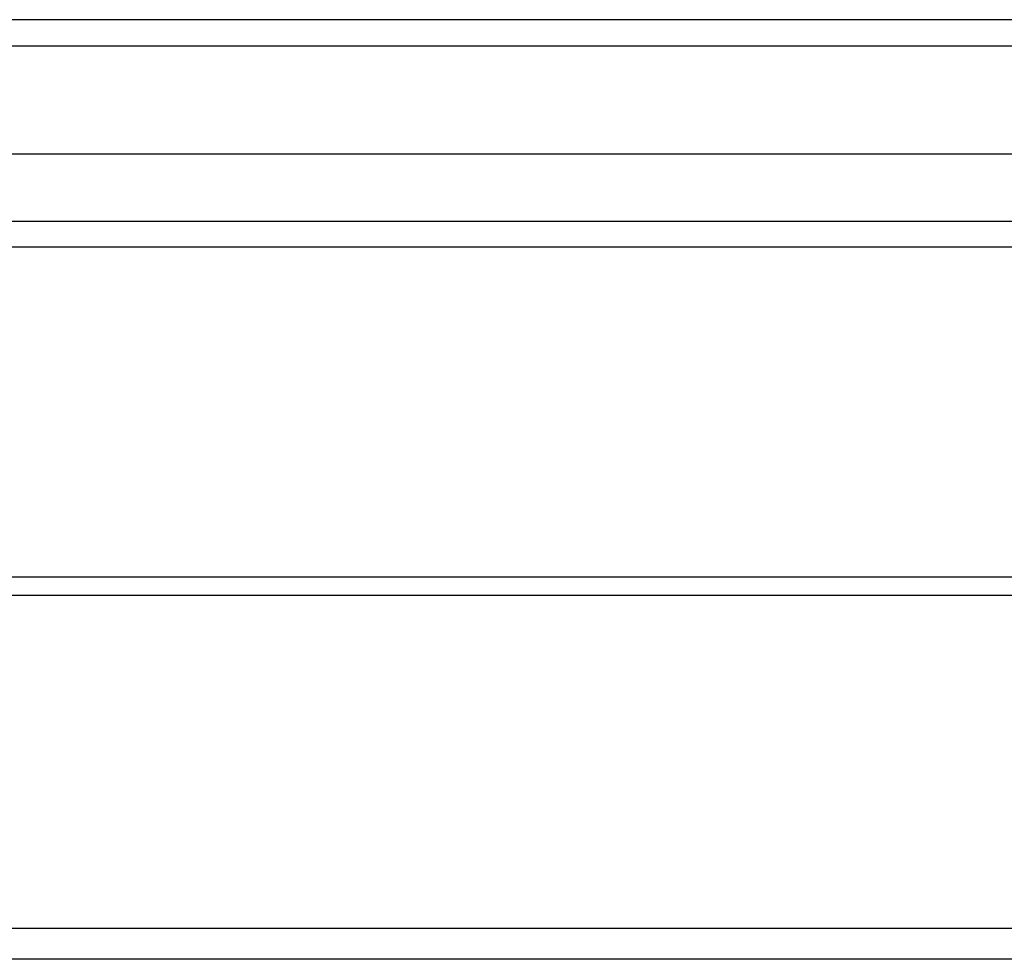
# Model space of a CAD drawing. Header units: inches. Extents: x 40 to 100, y 24.2 to 48.5.
# Tile 50 of 83: x 70 to 73.8, y 43.8 to 47.3. Entities that reach past the tile are written whole.
import ezdxf

# ---------------------------------------------------------------- set-up
doc = ezdxf.new("R2010")
doc.units = ezdxf.units.IN
doc.header["$MEASUREMENT"] = 0
doc.layers.add('Visible Edges(ANSI)', color=7, linetype='Continuous', lineweight=25)
doc.layers.add('Visible Tangent Edges(ANSI)', color=7, linetype='Continuous', lineweight=25)

msp = doc.modelspace()

# ---------------------------------------------------------------- linework, layer by layer
at = {"layer": 'Visible Edges(ANSI)'}
for p, q in [((99.9459, 47.3342), (40.1439, 47.3342)), ((99.3362, 46.8224), (40.7535, 46.8224)), ((99.1477, 46.4681), (40.942, 46.4681)), ((53.5449, 45.2114), (98.5449, 45.2114)), ((98.5449, 43.7547), (53.5449, 43.7547))]:
    msp.add_line(p, q, dxfattribs=at)
at = {"layer": 'Visible Tangent Edges(ANSI)'}
for p, q in [((40.1439, 47.2352), (99.9459, 47.2352)), ((40.812, 46.5671), (99.2777, 46.5671)), ((53.5449, 45.1417), (98.5449, 45.1417)), ((98.5449, 43.872), (53.5449, 43.872))]:
    msp.add_line(p, q, dxfattribs=at)

doc.saveas('drawing.dxf')
